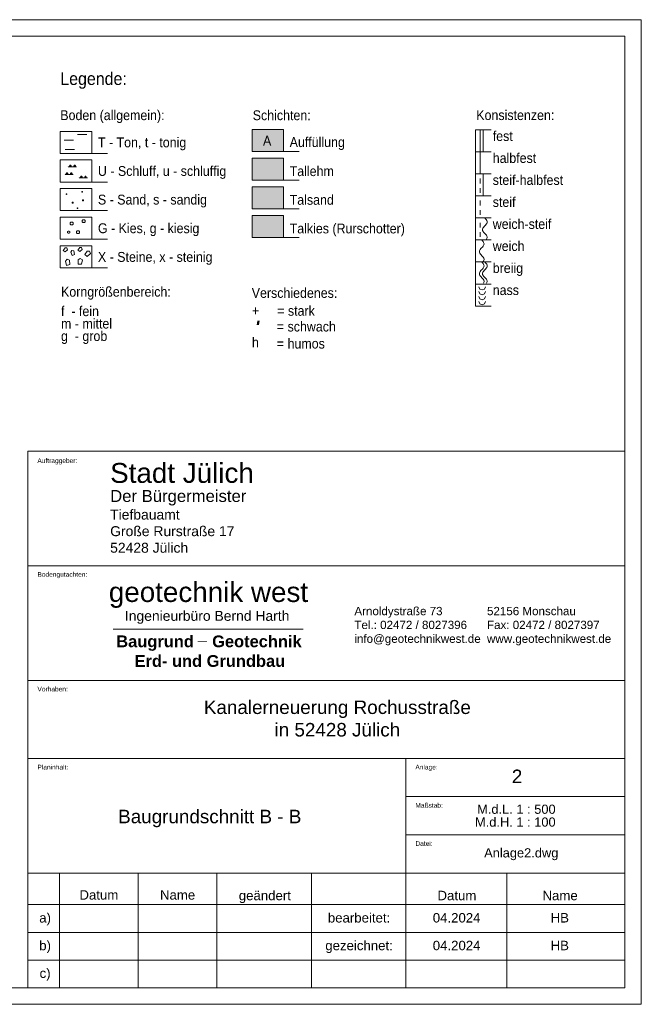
# Model space of a CAD drawing. Header units: millimetres. Extents: x 2530.5 to 2627.5, y 2295.3 to 2354.7.
# Tile 13 of 14: x 2608.7 to 2627.5, y 2295.3 to 2325. Entities that reach past the tile are written whole.
import ezdxf
from ezdxf.enums import TextEntityAlignment as Align

# ---------------------------------------------------------------- set-up
doc = ezdxf.new("R2010")
doc.units = ezdxf.units.MM
doc.linetypes.add('DURCHGEZOGEN', pattern=[0])
doc.layers.add('Erkundungen', color=7, linetype='Continuous', lineweight=15)
for name, color, linetype in [('GGUFUELLUNG', 7, 'DURCHGEZOGEN'), ('rahmen', 7, 'Continuous'), ('Text', 7, 'Continuous'), ('WEISSERHINTERGRUND', 254, 'DURCHGEZOGEN')]:
    doc.layers.add(name, color=color, linetype=linetype)
doc.styles.add('ARIAL', font='arial.ttf')
doc.styles.get("Standard").update_dxf_attribs({"font": 'arial.ttf'})

msp = doc.modelspace()

# ---------------------------------------------------------------- hatches: boundary and pattern name
at = {"layer": 'GGUFUELLUNG'}
for color, points in [(53, [(2615.744, 2320.78), (2615.744, 2320.115), (2616.691, 2320.115), (2616.691, 2320.78)]), (30, [(2615.744, 2319.916), (2615.744, 2319.251), (2616.691, 2319.251), (2616.691, 2319.916)]), (51, [(2615.744, 2319.051), (2615.744, 2318.386), (2616.691, 2318.386), (2616.691, 2319.051)])]:
    msp.add_hatch(color=color, dxfattribs=at).paths.add_polyline_path(points)
at = {"layer": 'WEISSERHINTERGRUND'}
msp.add_hatch(color=256, dxfattribs=at).paths.add_polyline_path([(2615.744, 2321.644), (2615.744, 2320.979), (2616.691, 2320.979), (2616.691, 2321.644)])

# ---------------------------------------------------------------- linework, layer by layer
at = {"layer": 'Erkundungen', "lineweight": 15}
for p, q in [((2609.961, 2320.924), (2609.961, 2321.587)), ((2609.961, 2321.587), (2610.908, 2321.587)), ((2610.482, 2321.492), (2610.766, 2321.492)), ((2610.908, 2321.587), (2610.908, 2320.924)), ((2615.744, 2321.644), (2616.691, 2321.644)), ((2615.744, 2320.979), (2615.744, 2321.644)), ((2616.691, 2321.644), (2616.691, 2320.979)), ((2622.482, 2321.628), (2622.482, 2316.317)), ((2622.482, 2321.628), (2622.49, 2321.628)), ((2622.482, 2321.628), (2622.957, 2321.628)), ((2622.626, 2321.628), (2622.626, 2320.963)), ((2622.721, 2321.628), (2622.721, 2320.963)), ((2610.079, 2321.326), (2610.364, 2321.326)), ((2610.908, 2320.924), (2609.961, 2320.924)), ((2610.103, 2321.042), (2610.387, 2321.042)), ((2610.908, 2320.924), (2611.382, 2320.924)), ((2616.691, 2320.979), (2615.744, 2320.979)), ((2615.744, 2320.78), (2616.691, 2320.78)), ((2615.744, 2320.78), (2616.691, 2320.78)), ((2615.744, 2320.115), (2615.744, 2320.78)), ((2616.691, 2320.979), (2617.165, 2320.979)), ((2616.691, 2320.78), (2616.691, 2320.115)), ((2622.482, 2320.965), (2622.957, 2320.965)), ((2622.626, 2320.965), (2622.626, 2320.302)), ((2609.961, 2320.725), (2610.908, 2320.725)), ((2609.961, 2320.059), (2609.961, 2320.725)), ((2610.186, 2320.519), (2610.186, 2320.519)), ((2610.448, 2320.519), (2610.202, 2320.519)), ((2610.251, 2320.569), (2610.235, 2320.551)), ((2610.235, 2320.551), (2610.235, 2320.535)), ((2610.285, 2320.551), (2610.235, 2320.551)), ((2610.285, 2320.535), (2610.235, 2320.535)), ((2610.235, 2320.535), (2610.251, 2320.519)), ((2610.267, 2320.569), (2610.251, 2320.569)), ((2610.251, 2320.519), (2610.251, 2320.569)), ((2610.251, 2320.519), (2610.251, 2320.519)), ((2610.251, 2320.519), (2610.251, 2320.519)), ((2610.285, 2320.551), (2610.267, 2320.569)), ((2610.267, 2320.519), (2610.267, 2320.569)), ((2610.267, 2320.519), (2610.285, 2320.535)), ((2610.285, 2320.535), (2610.285, 2320.551)), ((2610.381, 2320.569), (2610.366, 2320.551)), ((2610.366, 2320.551), (2610.366, 2320.535)), ((2610.415, 2320.551), (2610.366, 2320.551)), ((2610.415, 2320.535), (2610.366, 2320.535)), ((2610.366, 2320.535), (2610.381, 2320.519)), ((2610.399, 2320.569), (2610.381, 2320.569)), ((2610.381, 2320.519), (2610.381, 2320.569)), ((2610.415, 2320.551), (2610.399, 2320.569)), ((2610.399, 2320.519), (2610.399, 2320.569)), ((2610.399, 2320.519), (2610.415, 2320.535)), ((2610.415, 2320.535), (2610.415, 2320.551)), ((2610.431, 2320.519), (2610.431, 2320.519)), ((2610.908, 2320.725), (2610.908, 2320.059)), ((2610.091, 2320.282), (2610.091, 2320.282)), ((2610.354, 2320.282), (2610.107, 2320.282)), ((2610.156, 2320.332), (2610.141, 2320.314)), ((2610.141, 2320.314), (2610.141, 2320.298)), ((2610.19, 2320.314), (2610.141, 2320.314)), ((2610.141, 2320.298), (2610.156, 2320.282)), ((2610.19, 2320.298), (2610.141, 2320.298)), ((2610.156, 2320.282), (2610.156, 2320.332)), ((2610.172, 2320.332), (2610.156, 2320.332)), ((2610.156, 2320.282), (2610.156, 2320.282)), ((2610.156, 2320.282), (2610.156, 2320.282)), ((2610.19, 2320.314), (2610.172, 2320.332)), ((2610.172, 2320.282), (2610.172, 2320.332)), ((2610.172, 2320.282), (2610.19, 2320.298)), ((2610.19, 2320.298), (2610.19, 2320.314)), ((2610.287, 2320.332), (2610.271, 2320.314)), ((2610.271, 2320.314), (2610.271, 2320.298)), ((2610.32, 2320.314), (2610.271, 2320.314)), ((2610.271, 2320.298), (2610.287, 2320.282)), ((2610.32, 2320.298), (2610.271, 2320.298)), ((2610.287, 2320.282), (2610.287, 2320.332)), ((2610.304, 2320.332), (2610.287, 2320.332)), ((2610.32, 2320.314), (2610.304, 2320.332)), ((2610.304, 2320.282), (2610.304, 2320.332)), ((2610.304, 2320.282), (2610.32, 2320.298)), ((2610.32, 2320.298), (2610.32, 2320.314)), ((2610.336, 2320.282), (2610.336, 2320.282)), ((2610.517, 2320.188), (2610.517, 2320.188)), ((2610.78, 2320.188), (2610.533, 2320.188)), ((2610.583, 2320.237), (2610.567, 2320.219)), ((2610.567, 2320.219), (2610.567, 2320.203)), ((2610.616, 2320.219), (2610.567, 2320.219)), ((2610.567, 2320.203), (2610.583, 2320.188)), ((2610.616, 2320.203), (2610.567, 2320.203)), ((2610.598, 2320.237), (2610.583, 2320.237)), ((2610.583, 2320.188), (2610.583, 2320.237)), ((2610.583, 2320.188), (2610.583, 2320.188)), ((2610.583, 2320.188), (2610.583, 2320.188)), ((2610.616, 2320.219), (2610.598, 2320.237)), ((2610.598, 2320.188), (2610.598, 2320.237)), ((2610.598, 2320.188), (2610.616, 2320.203)), ((2610.616, 2320.203), (2610.616, 2320.219)), ((2610.713, 2320.237), (2610.697, 2320.219)), ((2610.746, 2320.219), (2610.697, 2320.219)), ((2610.697, 2320.219), (2610.697, 2320.203)), ((2610.746, 2320.203), (2610.697, 2320.203)), ((2610.697, 2320.203), (2610.713, 2320.188)), ((2610.731, 2320.237), (2610.713, 2320.237)), ((2610.713, 2320.188), (2610.713, 2320.237)), ((2610.746, 2320.219), (2610.731, 2320.237)), ((2610.731, 2320.188), (2610.731, 2320.237)), ((2610.731, 2320.188), (2610.746, 2320.203)), ((2610.746, 2320.203), (2610.746, 2320.219)), ((2610.762, 2320.188), (2610.762, 2320.188)), ((2622.482, 2320.302), (2622.957, 2320.302)), ((2622.721, 2320.302), (2622.721, 2319.639)), ((2610.908, 2320.059), (2609.961, 2320.059)), ((2610.908, 2320.059), (2611.382, 2320.059)), ((2616.691, 2320.115), (2615.744, 2320.115)), ((2616.691, 2320.115), (2615.744, 2320.115)), ((2615.744, 2319.916), (2616.691, 2319.916)), ((2615.744, 2319.251), (2615.744, 2319.916)), ((2616.691, 2320.115), (2617.165, 2320.115)), ((2616.691, 2320.115), (2617.165, 2320.115)), ((2616.691, 2319.916), (2616.691, 2319.251)), ((2622.626, 2320.16), (2622.626, 2320.017)), ((2622.626, 2319.875), (2622.626, 2319.733)), ((2609.961, 2319.86), (2610.908, 2319.86)), ((2609.961, 2319.197), (2609.961, 2319.86)), ((2610.141, 2319.698), (2610.145, 2319.702)), ((2610.141, 2319.698), (2610.141, 2319.698)), ((2610.141, 2319.69), (2610.141, 2319.698)), ((2610.145, 2319.687), (2610.141, 2319.69)), ((2610.145, 2319.702), (2610.152, 2319.702)), ((2610.152, 2319.687), (2610.145, 2319.687)), ((2610.152, 2319.702), (2610.156, 2319.698)), ((2610.156, 2319.69), (2610.152, 2319.687)), ((2610.156, 2319.698), (2610.156, 2319.69)), ((2610.608, 2319.771), (2610.614, 2319.777)), ((2610.608, 2319.771), (2610.608, 2319.771)), ((2610.608, 2319.76), (2610.608, 2319.771)), ((2610.614, 2319.754), (2610.608, 2319.76)), ((2610.614, 2319.777), (2610.626, 2319.777)), ((2610.626, 2319.754), (2610.614, 2319.754)), ((2610.626, 2319.777), (2610.632, 2319.771)), ((2610.632, 2319.76), (2610.626, 2319.754)), ((2610.632, 2319.771), (2610.632, 2319.76)), ((2610.908, 2319.86), (2610.908, 2319.197)), ((2622.482, 2319.639), (2622.957, 2319.639)), ((2610.318, 2319.442), (2610.326, 2319.45)), ((2610.318, 2319.442), (2610.318, 2319.442)), ((2610.318, 2319.426), (2610.318, 2319.442)), ((2610.326, 2319.418), (2610.318, 2319.426)), ((2610.326, 2319.45), (2610.344, 2319.45)), ((2610.344, 2319.418), (2610.326, 2319.418)), ((2610.344, 2319.45), (2610.352, 2319.442)), ((2610.352, 2319.426), (2610.344, 2319.418)), ((2610.352, 2319.442), (2610.352, 2319.426)), ((2610.472, 2319.272), (2610.476, 2319.276)), ((2610.476, 2319.276), (2610.484, 2319.276)), ((2610.484, 2319.276), (2610.488, 2319.272)), ((2610.626, 2319.513), (2610.634, 2319.521)), ((2610.626, 2319.513), (2610.626, 2319.513)), ((2610.626, 2319.497), (2610.626, 2319.513)), ((2610.634, 2319.489), (2610.626, 2319.497)), ((2610.634, 2319.521), (2610.652, 2319.521)), ((2610.652, 2319.489), (2610.634, 2319.489)), ((2610.652, 2319.521), (2610.66, 2319.513)), ((2610.66, 2319.497), (2610.652, 2319.489)), ((2610.66, 2319.513), (2610.66, 2319.497)), ((2622.626, 2319.497), (2622.626, 2319.353)), ((2610.908, 2319.197), (2609.961, 2319.197)), ((2609.961, 2318.998), (2610.908, 2318.998)), ((2609.961, 2318.333), (2609.961, 2318.998)), ((2610.472, 2319.272), (2610.472, 2319.272)), ((2610.472, 2319.264), (2610.472, 2319.272)), ((2610.476, 2319.26), (2610.472, 2319.264)), ((2610.484, 2319.26), (2610.476, 2319.26)), ((2610.488, 2319.264), (2610.484, 2319.26)), ((2610.488, 2319.272), (2610.488, 2319.264)), ((2610.908, 2319.197), (2611.382, 2319.197)), ((2610.908, 2318.998), (2610.908, 2318.333)), ((2616.691, 2319.251), (2615.744, 2319.251)), ((2615.744, 2319.051), (2616.691, 2319.051)), ((2615.744, 2318.386), (2615.744, 2319.051)), ((2616.691, 2319.251), (2617.165, 2319.251)), ((2616.691, 2319.051), (2616.691, 2318.386)), ((2622.626, 2319.21), (2622.626, 2319.068)), ((2610.261, 2318.83), (2610.283, 2318.852)), ((2610.261, 2318.83), (2610.261, 2318.83)), ((2610.261, 2318.787), (2610.261, 2318.83)), ((2610.283, 2318.765), (2610.261, 2318.787)), ((2610.283, 2318.852), (2610.326, 2318.852)), ((2610.326, 2318.765), (2610.283, 2318.765)), ((2610.326, 2318.852), (2610.348, 2318.83)), ((2610.348, 2318.787), (2610.326, 2318.765)), ((2610.348, 2318.83), (2610.348, 2318.787)), ((2610.644, 2318.923), (2610.622, 2318.901)), ((2610.622, 2318.901), (2610.622, 2318.858)), ((2610.622, 2318.858), (2610.622, 2318.858)), ((2610.622, 2318.858), (2610.644, 2318.836)), ((2610.687, 2318.923), (2610.644, 2318.923)), ((2610.644, 2318.836), (2610.687, 2318.836)), ((2610.666, 2318.879), (2610.666, 2318.879)), ((2610.709, 2318.901), (2610.687, 2318.923)), ((2610.687, 2318.836), (2610.709, 2318.858)), ((2610.709, 2318.858), (2610.709, 2318.901)), ((2622.482, 2318.974), (2622.957, 2318.974)), ((2622.626, 2318.831), (2622.626, 2318.689)), ((2622.723, 2318.689), (2622.707, 2318.666)), ((2622.742, 2318.713), (2622.723, 2318.689)), ((2622.764, 2318.737), (2622.742, 2318.713)), ((2622.786, 2318.76), (2622.764, 2318.737)), ((2622.768, 2318.974), (2622.79, 2318.95)), ((2622.768, 2318.974), (2622.768, 2318.974)), ((2622.807, 2318.784), (2622.786, 2318.76)), ((2622.79, 2318.95), (2622.809, 2318.926)), ((2622.823, 2318.808), (2622.807, 2318.784)), ((2622.809, 2318.926), (2622.825, 2318.903)), ((2622.835, 2318.831), (2622.823, 2318.808)), ((2622.825, 2318.903), (2622.835, 2318.879)), ((2622.835, 2318.879), (2622.839, 2318.855)), ((2622.839, 2318.855), (2622.835, 2318.831)), ((2610.18, 2318.562), (2610.198, 2318.579)), ((2610.18, 2318.53), (2610.18, 2318.562)), ((2610.18, 2318.562), (2610.18, 2318.562)), ((2610.198, 2318.512), (2610.18, 2318.53)), ((2610.198, 2318.579), (2610.229, 2318.579)), ((2610.229, 2318.512), (2610.198, 2318.512)), ((2610.229, 2318.579), (2610.247, 2318.562)), ((2610.247, 2318.53), (2610.229, 2318.512)), ((2610.247, 2318.562), (2610.247, 2318.53)), ((2610.45, 2318.568), (2610.472, 2318.589)), ((2610.45, 2318.524), (2610.45, 2318.568)), ((2610.45, 2318.568), (2610.45, 2318.568)), ((2610.472, 2318.502), (2610.45, 2318.524)), ((2610.472, 2318.589), (2610.516, 2318.589)), ((2610.516, 2318.502), (2610.472, 2318.502)), ((2610.516, 2318.589), (2610.537, 2318.568)), ((2610.537, 2318.524), (2610.516, 2318.502)), ((2610.537, 2318.568), (2610.537, 2318.524)), ((2616.691, 2318.386), (2615.744, 2318.386)), ((2616.691, 2318.386), (2617.165, 2318.386)), ((2622.626, 2318.547), (2622.626, 2318.405)), ((2622.699, 2318.642), (2622.697, 2318.618)), ((2622.697, 2318.618), (2622.701, 2318.595)), ((2622.707, 2318.666), (2622.699, 2318.642)), ((2622.701, 2318.595), (2622.713, 2318.571)), ((2622.713, 2318.571), (2622.73, 2318.547)), ((2622.73, 2318.547), (2622.75, 2318.524)), ((2622.75, 2318.524), (2622.774, 2318.5)), ((2622.774, 2318.5), (2622.796, 2318.476)), ((2622.796, 2318.476), (2622.813, 2318.453)), ((2622.813, 2318.453), (2622.829, 2318.429)), ((2622.829, 2318.429), (2622.837, 2318.405)), ((2622.837, 2318.405), (2622.837, 2318.382)), ((2610.908, 2318.333), (2609.961, 2318.333)), ((2609.961, 2317.469), (2609.961, 2318.134)), ((2609.961, 2317.469), (2609.961, 2318.134)), ((2609.961, 2318.132), (2610.908, 2318.132)), ((2609.961, 2317.469), (2609.961, 2318.132)), ((2610.908, 2318.333), (2611.382, 2318.333)), ((2610.908, 2318.134), (2610.908, 2317.469)), ((2610.908, 2318.132), (2610.908, 2317.469)), ((2622.482, 2318.31), (2622.957, 2318.31)), ((2622.691, 2318.097), (2622.669, 2318.074)), ((2622.673, 2318.31), (2622.695, 2318.287)), ((2622.673, 2318.31), (2622.673, 2318.31)), ((2622.713, 2318.121), (2622.691, 2318.097)), ((2622.695, 2318.287), (2622.715, 2318.263)), ((2622.728, 2318.145), (2622.713, 2318.121)), ((2622.715, 2318.263), (2622.73, 2318.239)), ((2622.74, 2318.168), (2622.728, 2318.145)), ((2622.73, 2318.239), (2622.74, 2318.216)), ((2622.74, 2318.216), (2622.744, 2318.192)), ((2622.744, 2318.192), (2622.74, 2318.168)), ((2622.831, 2318.358), (2622.819, 2318.334)), ((2622.837, 2318.382), (2622.831, 2318.358)), ((2610.049, 2317.995), (2610.105, 2318.071)), ((2610.105, 2317.951), (2610.049, 2317.995)), ((2610.049, 2317.995), (2610.049, 2317.995)), ((2610.105, 2318.071), (2610.159, 2318.071)), ((2610.181, 2318.017), (2610.105, 2317.951)), ((2610.159, 2318.071), (2610.181, 2318.017)), ((2610.276, 2317.943), (2610.31, 2317.994)), ((2610.314, 2317.845), (2610.276, 2317.943)), ((2610.31, 2317.994), (2610.374, 2317.981)), ((2610.388, 2317.869), (2610.314, 2317.845)), ((2610.314, 2317.845), (2610.314, 2317.845)), ((2610.374, 2317.981), (2610.388, 2317.869)), ((2610.489, 2318.003), (2610.546, 2318.079)), ((2610.489, 2318.003), (2610.489, 2318.003)), ((2610.546, 2317.959), (2610.489, 2318.003)), ((2610.546, 2318.079), (2610.6, 2318.079)), ((2610.622, 2318.025), (2610.546, 2317.959)), ((2610.6, 2318.079), (2610.622, 2318.025)), ((2610.697, 2317.872), (2610.773, 2317.977)), ((2610.697, 2317.872), (2610.697, 2317.872)), ((2610.773, 2317.813), (2610.697, 2317.872)), ((2610.773, 2317.977), (2610.846, 2317.977)), ((2610.876, 2317.901), (2610.773, 2317.813)), ((2610.846, 2317.977), (2610.876, 2317.901)), ((2622.604, 2317.979), (2622.602, 2317.955)), ((2622.602, 2317.955), (2622.606, 2317.932)), ((2622.612, 2318.003), (2622.604, 2317.979)), ((2622.606, 2317.932), (2622.618, 2317.908)), ((2622.628, 2318.026), (2622.612, 2318.003)), ((2622.618, 2317.908), (2622.636, 2317.884)), ((2622.648, 2318.05), (2622.628, 2318.026)), ((2622.636, 2317.884), (2622.655, 2317.861)), ((2622.669, 2318.074), (2622.648, 2318.05)), ((2622.655, 2317.861), (2622.679, 2317.837)), ((2622.679, 2317.837), (2622.701, 2317.813)), ((2622.701, 2317.813), (2622.719, 2317.79)), ((2622.719, 2317.79), (2622.734, 2317.766)), ((2610.118, 2317.671), (2610.164, 2317.727)), ((2610.151, 2317.545), (2610.118, 2317.671)), ((2610.244, 2317.566), (2610.151, 2317.545)), ((2610.151, 2317.545), (2610.151, 2317.545)), ((2610.164, 2317.727), (2610.242, 2317.702)), ((2610.242, 2317.702), (2610.244, 2317.566)), ((2610.501, 2317.583), (2610.504, 2317.712)), ((2610.501, 2317.583), (2610.501, 2317.583)), ((2610.596, 2317.577), (2610.501, 2317.583)), ((2610.504, 2317.712), (2610.564, 2317.754)), ((2610.564, 2317.754), (2610.631, 2317.708)), ((2610.631, 2317.708), (2610.596, 2317.577)), ((2622.482, 2317.647), (2622.957, 2317.647)), ((2622.673, 2317.647), (2622.695, 2317.624)), ((2622.673, 2317.647), (2622.673, 2317.647)), ((2622.695, 2317.624), (2622.715, 2317.6)), ((2622.725, 2317.671), (2622.707, 2317.647)), ((2622.715, 2317.6), (2622.73, 2317.576)), ((2622.736, 2317.695), (2622.725, 2317.671)), ((2622.74, 2317.505), (2622.728, 2317.482)), ((2622.73, 2317.576), (2622.74, 2317.553)), ((2622.734, 2317.766), (2622.742, 2317.742)), ((2622.742, 2317.718), (2622.736, 2317.695)), ((2622.74, 2317.553), (2622.744, 2317.529)), ((2622.744, 2317.529), (2622.74, 2317.505)), ((2622.742, 2317.742), (2622.742, 2317.718)), ((2622.768, 2317.647), (2622.79, 2317.624)), ((2622.768, 2317.647), (2622.768, 2317.647)), ((2622.79, 2317.624), (2622.809, 2317.6)), ((2622.809, 2317.6), (2622.825, 2317.576)), ((2622.835, 2317.505), (2622.823, 2317.482)), ((2622.825, 2317.576), (2622.835, 2317.553)), ((2622.835, 2317.553), (2622.839, 2317.529)), ((2622.839, 2317.529), (2622.835, 2317.505)), ((2610.908, 2317.469), (2609.961, 2317.469)), ((2610.908, 2317.469), (2609.961, 2317.469)), ((2610.908, 2317.469), (2611.382, 2317.469)), ((2610.908, 2317.469), (2611.382, 2317.469)), ((2622.604, 2317.314), (2622.602, 2317.29)), ((2622.602, 2317.29), (2622.606, 2317.267)), ((2622.612, 2317.338), (2622.604, 2317.314)), ((2622.606, 2317.267), (2622.618, 2317.243)), ((2622.628, 2317.361), (2622.612, 2317.338)), ((2622.618, 2317.243), (2622.636, 2317.219)), ((2622.648, 2317.385), (2622.628, 2317.361)), ((2622.636, 2317.219), (2622.655, 2317.196)), ((2622.669, 2317.409), (2622.648, 2317.385)), ((2622.655, 2317.196), (2622.679, 2317.172)), ((2622.691, 2317.432), (2622.669, 2317.409)), ((2622.713, 2317.458), (2622.691, 2317.432)), ((2622.699, 2317.314), (2622.697, 2317.29)), ((2622.697, 2317.29), (2622.701, 2317.267)), ((2622.707, 2317.338), (2622.699, 2317.314)), ((2622.701, 2317.267), (2622.713, 2317.243)), ((2622.723, 2317.361), (2622.707, 2317.338)), ((2622.728, 2317.482), (2622.713, 2317.458)), ((2622.713, 2317.243), (2622.73, 2317.219)), ((2622.742, 2317.385), (2622.723, 2317.361)), ((2622.73, 2317.219), (2622.75, 2317.196)), ((2622.764, 2317.409), (2622.742, 2317.385)), ((2622.75, 2317.196), (2622.774, 2317.172)), ((2622.786, 2317.432), (2622.764, 2317.409)), ((2622.807, 2317.458), (2622.786, 2317.432)), ((2622.823, 2317.482), (2622.807, 2317.458)), ((2622.482, 2316.982), (2622.957, 2316.982)), ((2622.482, 2316.982), (2622.957, 2316.982)), ((2622.679, 2317.172), (2622.701, 2317.148)), ((2622.701, 2317.148), (2622.719, 2317.125)), ((2622.719, 2317.125), (2622.734, 2317.101)), ((2622.736, 2317.03), (2622.725, 2317.006)), ((2622.734, 2317.101), (2622.742, 2317.077)), ((2622.742, 2317.054), (2622.736, 2317.03)), ((2622.742, 2317.077), (2622.742, 2317.054)), ((2622.774, 2317.172), (2622.796, 2317.148)), ((2622.796, 2317.148), (2622.813, 2317.125)), ((2622.813, 2317.125), (2622.829, 2317.101)), ((2622.831, 2317.03), (2622.819, 2317.006)), ((2622.829, 2317.101), (2622.837, 2317.077)), ((2622.837, 2317.054), (2622.831, 2317.03)), ((2622.837, 2317.077), (2622.837, 2317.054)), ((2622.482, 2316.317), (2622.957, 2316.317))]:
    msp.add_line(p, q, dxfattribs=at)
at = {"layer": 'Erkundungen', "lineweight": 50}
msp.add_line((2615.935, 2315.871), (2615.92, 2315.752), dxfattribs=at)
at = {"layer": 'Erkundungen', "lineweight": 15}
for points in [[(2622.611, 2316.831), (2622.582, 2316.902)], [(2622.782, 2316.902), (2622.752, 2316.831)], [(2622.611, 2316.682), (2622.582, 2316.752)], [(2622.611, 2316.532), (2622.582, 2316.603)], [(2622.682, 2316.802), (2622.611, 2316.831)], [(2622.682, 2316.652), (2622.611, 2316.682)], [(2622.752, 2316.831), (2622.682, 2316.802)], [(2622.752, 2316.682), (2622.682, 2316.652)], [(2622.782, 2316.752), (2622.752, 2316.682)], [(2622.782, 2316.603), (2622.752, 2316.532)], [(2622.611, 2316.382), (2622.582, 2316.453)], [(2622.682, 2316.503), (2622.611, 2316.532)], [(2622.682, 2316.353), (2622.611, 2316.382)], [(2622.752, 2316.532), (2622.682, 2316.503)], [(2622.752, 2316.382), (2622.682, 2316.353)], [(2622.782, 2316.453), (2622.752, 2316.382)]]:
    msp.add_lwpolyline(points, dxfattribs=at)
at = {"layer": 'rahmen', "linetype": 'Continuous', "lineweight": 15}
for p, q in [((2530.486, 2324.955), (2627.486, 2324.955)), ((2627.486, 2324.955), (2627.486, 2295.255)), ((2532.486, 2324.455), (2626.986, 2324.455)), ((2626.986, 2324.455), (2626.986, 2295.755)), ((2608.986, 2311.943), (2608.986, 2295.755)), ((2608.986, 2311.943), (2626.986, 2311.943)), ((2626.986, 2295.755), (2626.986, 2311.943)), ((2608.986, 2308.484), (2626.986, 2308.484)), ((2611.556, 2306.567), (2617.286, 2306.567)), ((2608.986, 2305.025), (2626.986, 2305.025)), ((2608.986, 2302.671), (2626.986, 2302.671)), ((2620.386, 2299.212), (2620.386, 2302.671)), ((2620.386, 2301.519), (2626.986, 2301.519)), ((2620.386, 2300.367), (2626.986, 2300.367)), ((2626.986, 2299.212), (2608.986, 2299.212)), ((2609.936, 2299.212), (2609.936, 2295.753)), ((2612.311, 2299.212), (2612.311, 2295.753)), ((2614.686, 2299.212), (2614.686, 2295.753)), ((2617.536, 2299.212), (2617.536, 2295.753)), ((2620.386, 2299.212), (2620.386, 2295.753)), ((2623.433, 2299.212), (2623.433, 2295.753)), ((2626.986, 2298.262), (2608.986, 2298.262)), ((2626.986, 2297.426), (2608.986, 2297.426)), ((2626.986, 2296.59), (2608.986, 2296.59)), ((2532.486, 2295.755), (2626.986, 2295.755)), ((2530.486, 2295.255), (2627.486, 2295.255)), ((2530.486, 2295.255), (2627.486, 2295.255)), ((2530.486, 2295.255), (2627.486, 2295.255)), ((2530.486, 2295.255), (2627.486, 2295.255)), ((2530.486, 2295.255), (2627.486, 2295.255)), ((2530.486, 2295.255), (2627.486, 2295.255)), ((2530.486, 2295.255), (2627.486, 2295.255)), ((2530.486, 2295.255), (2627.486, 2295.255)), ((2530.486, 2295.255), (2627.486, 2295.255))]:
    msp.add_line(p, q, dxfattribs=at)

# ---------------------------------------------------------------- texts
at = {"ltscale": 15, "attachment_point": 1}
for s, insert, char_height, width in [('{\\H0.5x;Stadt Jülich}', (2611.465, 2311.584), 1.2, 15.76626), ('{\\H0.5x;Der Bürgermeister}', (2611.465, 2310.768), 0.72, 15.76626), ('{\\H0.5x;Tiefbauamt\\PGroße Rurstraße 17\\P52428 Jülich}', (2611.465, 2310.177), 0.6, 15.76626), ('Ingenieurbüro Bernd Harth', (2611.909, 2307.123), 0.3, 10.81565), ('{\\H0.5x;Arnoldystraße 73^I52156 Monschau\\PTel.: 02472 / 8027396^IFax: 02472 / 8027397\\Pinfo@geotechnikwest.de^Iwww.geotechnikwest.de}', (2618.832, 2307.242), 0.5, 13.13855), ('{\\fArial|b1|i0|c0|p34;Baugrund    Geotechnik\\P    Erd- und Grundbau}', (2611.649, 2306.381), 0.355, 12.97878), ('{\\fArial|b1|i0|c0|p34;_}', (2614.108, 2306.611), 0.355, 12.97878)]:
    msp.add_mtext(s, dxfattribs=dict(at, insert=insert, char_height=char_height, width=width))
at = {"color": 82, "ltscale": 15, "insert": (2611.425, 2307.991), "char_height": 0.6, "width": 11.4463, "attachment_point": 1}
msp.add_mtext('{\\C102;geotechnik west}', dxfattribs=at)
at = {"layer": 'Erkundungen', "lineweight": 15, "style": 'ARIAL', "width": 0.9}
for s, height, p in [('Legende:', 0.3827, (2609.961, 2322.986)), ('Konsistenzen:', 0.29793, (2622.509, 2321.928)), ('fest', 0.2979, (2623.005, 2321.296)), ('halbfest', 0.2979, (2623.005, 2320.634)), ('steif-halbfest', 0.29793, (2623.005, 2319.97)), ('steif', 0.2979, (2623.005, 2319.306)), ('weich-steif', 0.29793, (2623.005, 2318.643)), ('weich', 0.2979, (2623.005, 2317.979)), ('breiig', 0.2979, (2623.005, 2317.315)), ('Korngrößenbereich:', 0.29793, (2609.983, 2316.6)), ('Verschiedenes:', 0.29793, (2615.735, 2316.565)), ('nass', 0.2979, (2623.005, 2316.65))]:
    msp.add_text(s, height=height, dxfattribs=at).set_placement(p)
for s, height, p in [('Boden (allgemein):', 0.29793, (2609.961, 2321.837)), ('Schichten:', 0.2979, (2615.765, 2321.835))]:
    msp.add_text(s, height=height, dxfattribs=at).set_placement(p, align=Align.BOTTOM_LEFT)
for s, height, p in [('T - Ton, t - tonig', 0.29793, (2611.096, 2321.255)), ('A', 0.298, (2616.075, 2321.306)), ('Auffüllung', 0.2979, (2616.879, 2321.263)), ('U - Schluff, u - schluffig', 0.29793, (2611.096, 2320.392)), ('Tallehm', 0.2979, (2616.879, 2320.387)), ('S - Sand, s - sandig', 0.29793, (2611.096, 2319.529)), ('Talsand', 0.2979, (2616.879, 2319.522)), ('G - Kies, g - kiesig', 0.29793, (2611.096, 2318.665)), ('Talkies (Rurschotter)', 0.29793, (2616.879, 2318.658)), ('X - Steine, x - steinig', 0.29793, (2611.096, 2317.8)), ('f  - fein', 0.2979, (2609.983, 2316.163)), ('  = stark', 0.2979, (2616.296, 2316.174)), ('+', 0.298, (2615.741, 2316.178)), ('m - mittel', 0.2979, (2609.983, 2315.788)), ('  = schwach', 0.29793, (2616.285, 2315.699)), ('g  - grob', 0.2979, (2609.983, 2315.412)), ('h', 0.298, (2615.741, 2315.223)), ('  = humos', 0.2979, (2616.285, 2315.185))]:
    msp.add_text(s, height=height, dxfattribs=at).set_placement(p, align=Align.MIDDLE_LEFT)
at = {"layer": 'Text', "linetype": 'Continuous', "lineweight": 9, "style": 'ARIAL'}
for s, p in [('Auftraggeber:', (2609.27, 2311.725)), ('Bodengutachten:', (2609.271, 2308.294)), ('Vorhaben:', (2609.271, 2304.835)), ('Planinhalt:', (2609.271, 2302.481)), ('Anlage:', (2620.671, 2302.481)), ('Maßstab:', (2620.671, 2301.329)), ('Datei:', (2620.671, 2300.177))]:
    msp.add_text(s, height=0.1425, dxfattribs=at).set_placement(p, align=Align.TOP_LEFT)
at = {"layer": 'Text', "linetype": 'Continuous', "lineweight": 15, "style": 'ARIAL'}
msp.add_text('2', height=0.407, dxfattribs=at).set_placement((2623.896, 2302.131), align=Align.MIDDLE_RIGHT)
at = {"layer": 'Text', "linetype": 'Continuous', "style": 'ARIAL'}
for s, p in [('M.d.L. 1 : 500', (2624.902, 2301.14)), ('M.d.H. 1 : 100', (2624.902, 2300.753)), ('Anlage2.dwg', (2624.985, 2299.824))]:
    msp.add_text(s, height=0.2773, dxfattribs=at).set_placement(p, align=Align.MIDDLE_RIGHT)
at = {"layer": 'Text', "linetype": 'Continuous', "lineweight": 15, "style": 'ARIAL'}
for s, p in [('Datum', (2611.124, 2298.327)), ('Name', (2613.499, 2298.327)), ('geändert', (2616.131, 2298.309)), ('Datum', (2621.925, 2298.309)), ('Name', (2625.037, 2298.309)), ('a)', (2609.503, 2297.637)), ('bearbeitet:', (2618.972, 2297.637)), ('04.2024', (2621.916, 2297.637)), ('b)', (2609.503, 2296.801)), ('gezeichnet:', (2618.972, 2296.801)), ('04.2024', (2621.916, 2296.801))]:
    msp.add_text(s, height=0.285, dxfattribs=at).set_placement(p, align=Align.BOTTOM_CENTER)
at = {"layer": 'Text', "linetype": 'Continuous', "style": 'ARIAL'}
for s, p in [('a)', (2609.503, 2297.637)), ('bearbeitet:', (2618.972, 2297.637)), ('HB', (2625.028, 2297.637)), ('b)', (2609.503, 2296.801)), ('gezeichnet:', (2618.972, 2296.801)), ('HB', (2625.028, 2296.801)), ('c)', (2609.503, 2295.965))]:
    msp.add_text(s, height=0.285, dxfattribs=at).set_placement(p, align=Align.BOTTOM_CENTER)
at = {"layer": 'Text', "linetype": 'Continuous', "lineweight": 15, "char_height": 0.4067, "width": 20.20735, "attachment_point": 2, "style": 'ARIAL'}
for s, insert in [('Kanalerneuerung Rochusstraße\\Pin 52428 Jülich', (2618.318, 2304.419)), ('Baugrundschnitt B - B', (2614.47, 2301.124))]:
    msp.add_mtext(s, dxfattribs=dict(at, insert=insert))

doc.saveas('drawing.dxf')
